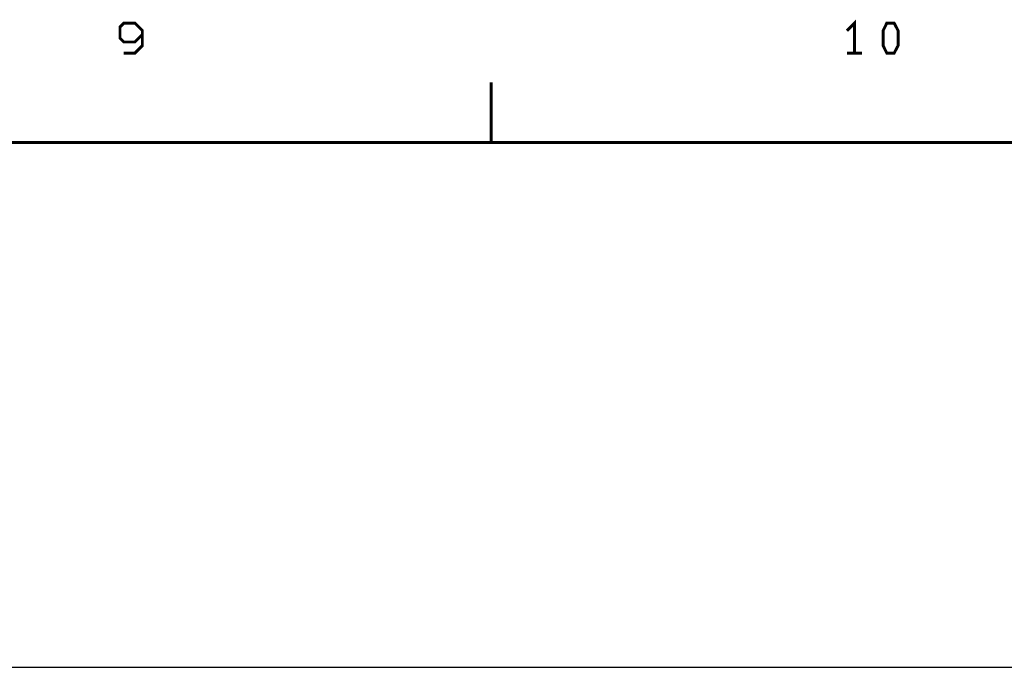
# Model space of a CAD drawing. Extents: x -14006 to 19506, y -9606 to 12409.
# Tile 19 of 20: x 11544 to 15629, y 9673 to 12409. Entities that reach past the tile are written whole.
import ezdxf

# ---------------------------------------------------------------- set-up
doc = ezdxf.new("R2010")
doc.units = 0
doc.header["$MEASUREMENT"] = 0
doc.layers.add('1', color=7, linetype='CONTINUOUS')

msp = doc.modelspace()

# ---------------------------------------------------------------- linework, layer by layer
at = {"layer": '1', "const_width": 12}
for points in [[(12053, 12348), (12022, 12317), (11976, 12317), (11960, 12333), (11960, 12379), (11976, 12395), (12022, 12395), (12053, 12364), (12053, 12348), (12053, 12302), (12022, 12271), (11976, 12271)], [(15007, 12271), (15007, 12395), (14976, 12364)], [(15038, 12271), (14976, 12271)], [(13500, 12150), (13500, 11900)], [(-13500, -9100), (-13500, 11900), (19000, 11900)]]:
    msp.add_lwpolyline(points, dxfattribs=at)
msp.add_lwpolyline([(15141, 12271), (15126, 12302), (15126, 12364), (15141, 12395), (15172, 12395), (15188, 12364), (15188, 12302), (15172, 12271)], close=True, dxfattribs=at)
at = {"layer": '1'}
msp.add_lwpolyline([(5608.68, 9722.64), (16208.68, 9722.64)], dxfattribs=at)

doc.saveas('drawing.dxf')
